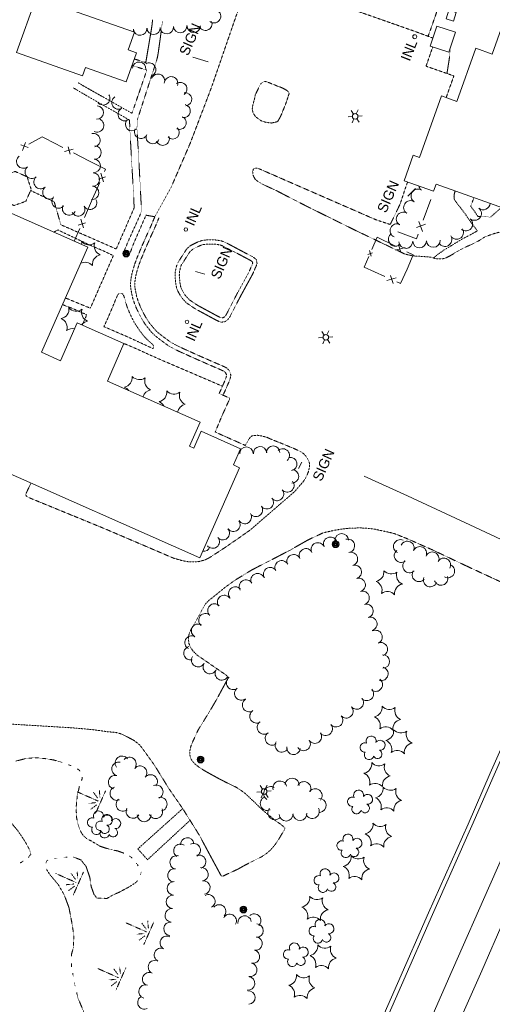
# Model space of a CAD drawing. Extents: x 189735 to 193282, y 257149 to 260388.
# Tile 5 of 31: x 190164 to 190444, y 257699 to 258281. Entities that reach past the tile are written whole.
import ezdxf
from ezdxf.enums import TextEntityAlignment as Align

# ---------------------------------------------------------------- set-up
doc = ezdxf.new("R2010")
doc.units = 0
doc.header["$MEASUREMENT"] = 0
for name, pattern in [('Wisdot3', [0.1875, 0.125, -0.0625]), ('Wisdot5', [0.1, 0.05, -0.05]), ('Wisdot6', [0.375, 0.125, -0.0625, 0.03125, -0.0625, 0.03125, -0.0625])]:
    doc.linetypes.add(name, pattern=pattern)
for name, color, linetype, lineweight in [('E_DWY', 2, 'Wisdot3', 15), ('E_LAND_Vegetation', 3, 'Continuous', 15), ('E_MISCPROP', 30, 'Continuous', 15), ('E_MISCPROP_HvyDash', 241, 'Wisdot3', 25), ('E_MISCPROP_HvyLine', 241, 'Continuous', 25), ('E_MISCPROP_Railing', 30, 'Continuous', 15), ('E_PATH_Sidewalk', 2, 'Wisdot5', 15), ('E_RDWY', 21, 'Continuous', 25), ('E_WTR', 4, 'Wisdot6', 15)]:
    doc.layers.add(name, color=color, linetype=linetype, lineweight=lineweight)
doc.styles.add('Style-IGR_FONT_0', font='IGR_FONT_0.shx')

# ---------------------------------------------------------------- blocks, each defined once
blk = doc.blocks.new('INL_8')
at = {"layer": 'E_MISCPROP_Railing', "lineweight": 0, "style": 'Style-IGR_FONT_0'}
blk.add_text('INL', height=6, rotation=359.9999, dxfattribs=at).set_placement((-5.79, -2.75))
blk = doc.blocks.new('SIGN')
at = {"layer": 'E_MISCPROP', "lineweight": 0, "style": 'Style-IGR_FONT_0'}
blk.add_text('SIGN', height=6, rotation=0.00002, dxfattribs=at).set_placement((0, 0), align=Align.MIDDLE_LEFT)
blk = doc.blocks.new('POLE_1')
at = {"layer": 'E_MISCPROP', "lineweight": 0}
for radius in [2.02, 1.51, 1.01, 0.504]:
    blk.add_circle((0.03, -0.09), radius, dxfattribs=at)
blk = doc.blocks.new('LTP')
at = {"layer": 'E_MISCPROP', "lineweight": 0}
for p, q in [((-1.61, 0.09), (-4.22, 0.17)), ((-0.78, 1.46), (-1.98, 3.76)), ((0.86, 1.37), (2.22, 3.6)), ((1.66, 0), (4.18, -0.06)), ((-0.86, -1.4), (-2.22, -3.59)), ((0.78, -1.44), (2.02, -3.62))]:
    blk.add_line(p, q, dxfattribs=at)
blk.add_arc((0.02, 0.01), 1.64, 0, 360, dxfattribs=at)
blk = doc.blocks.new('SIGN_2')
at = {"layer": 'E_MISCPROP', "lineweight": 0, "style": 'Style-IGR_FONT_0'}
blk.add_text('SIGN', height=6, rotation=359.99998, dxfattribs=at).set_placement((-9.61, -0.01), align=Align.MIDDLE_LEFT)
blk = doc.blocks.new('POLE')
at = {"layer": 'E_MISCPROP', "lineweight": 0}
for radius in [2.02, 1.51, 1.01, 0.504]:
    blk.add_circle((0.03, -0.09), radius, dxfattribs=at)
blk = doc.blocks.new('INL_9')
at = {"layer": 'E_MISCPROP_Railing', "lineweight": 0, "style": 'Style-IGR_FONT_0'}
blk.add_text('INL', height=6, rotation=0.00004, dxfattribs=at).set_placement((-5.79, -2.75))
blk = doc.blocks.new('MARSH')
at = {"layer": 'E_WTR', "lineweight": 0}
for p, q in [((0.03, 15.02), (0.03, 1.6)), ((-1.34, 2.37), (-3.54, 6.22)), ((1.46, 2.37), (3.66, 6.22)), ((-6.13, 3.53), (-2.44, 1.44)), ((6.25, 3.53), (2.56, 1.44)), ((-7.39, -0.05), (7.4, -0.05))]:
    blk.add_line(p, q, dxfattribs=at)
blk = doc.blocks.new('SIGN_8')
at = {"layer": 'E_MISCPROP', "lineweight": 0, "style": 'Style-IGR_FONT_0'}
blk.add_text('SIGN', height=6, rotation=0.00021, dxfattribs=at).set_placement((-9.61, -0.01), align=Align.MIDDLE_LEFT)
blk = doc.blocks.new('PINEL')
at = {"layer": 'E_LAND_Vegetation', "lineweight": 0}
for centre, start, end in [((-8.23, 7.26), 275.21121, 0.97612), ((2.17, 10.66), 215.21121, 300.97612), ((-10.49, -3.45), 335.21121, 60.97612), ((10.31, 3.35), 155.21122, 240.97613), ((-2.35, -10.75), 35.21122, 120.97613), ((8.05, -7.36), 95.21122, 180.97613)]:
    blk.add_arc(centre, 5.72, start, end, dxfattribs=at)
blk = doc.blocks.new('TREE_1')
at = {"layer": 'E_LAND_Vegetation', "lineweight": 0}
for centre, radius, start, end in [((-1.47, 4.28), 2.78, 1.39464, 209.16763), ((-4.47, 0.2), 2.78, 78.07165, 279.08269), ((3.57, 2.42), 2.97, 278.42374, 139.65763), ((-2.01, -4.2), 2.61, 140.77979, 358.7124), ((3.46, -3.43), 2.97, 196.07456, 79.04783)]:
    blk.add_arc(centre, radius, start, end, dxfattribs=at)
blk = doc.blocks.new('TREE_2')
at = {"layer": 'E_LAND_Vegetation', "lineweight": 0}
for centre, radius, start, end in [((-1.47, 4.28), 2.78, 1.39453, 209.16752), ((-4.47, 0.2), 2.78, 78.07154, 279.08258), ((3.57, 2.42), 2.97, 278.42363, 139.65752), ((-2.01, -4.2), 2.61, 140.77968, 358.71229), ((3.46, -3.43), 2.97, 196.07445, 79.04772)]:
    blk.add_arc(centre, radius, start, end, dxfattribs=at)

msp = doc.modelspace()

# ---------------------------------------------------------------- linework, layer by layer
at = {"layer": 'E_DWY', "lineweight": 0, "flags": 128}
for points in [[(190332.03, 258320.2), (190330.03, 258313), (190329.47, 258310.83), (190328.97, 258309.08), (190328.45, 258307.22), (190328.1, 258305.96), (190327.86, 258304.67), (190327.78, 258303.66), (190327.8, 258302.77), (190328.04, 258301.8), (190328.49, 258300.97), (190329.1, 258300.21), (190330.03, 258299.12), (190330.89, 258298.4), (190331.59, 258297.91), (190332.82, 258297.16), (190334.11, 258296.26), (190340.85, 258291.03), (190344.97, 258289.35), (190346, 258292.65), (190397.16, 258274.68), (190408.43, 258270.5)], [(190290.89, 258302.47), (190292.13, 258301.48), (190293.06, 258300.49), (190293.8, 258299.45), (190294.53, 258298.02), (190294.89, 258296.51), (190294.88, 258294.12), (190294.37, 258291.47), (190293.48, 258288.23), (190292.74, 258285.91), (190277.39, 258241.38), (190264.91, 258208.59), (190253.63, 258182.48)], [(190408.32, 258265.24), (190404.38, 258253.85), (190420.84, 258248.11), (190416.28, 258235.27)], [(190312.85, 258220.18), (190316.21, 258220.98), (190316.74, 258221.47), (190317.68, 258223.02), (190318.22, 258224.04), (190318.64, 258225.01), (190319.11, 258226.11), (190319.68, 258227.57), (190320.28, 258229.02), (190320.73, 258230.09), (190321.31, 258231.61), (190321.89, 258233.22), (190322.39, 258234.87), (190322.81, 258236.18), (190322.98, 258236.64), (190323.28, 258237.5), (190323.22, 258238.12), (190322.9, 258238.65), (190322.27, 258239.27), (190321.27, 258239.95), (190319.82, 258240.75), (190318.27, 258241.41), (190315.93, 258242.27), (190314.33, 258242.9), (190313.26, 258243.34), (190312, 258243.87), (190310.98, 258244.27), (190309.77, 258244.68), (190308.96, 258244.76), (190308.36, 258244.62), (190307.62, 258244.31), (190307.06, 258243.94), (190306.59, 258243.46), (190306.18, 258242.97), (190303.32, 258236.87)], [(190303.32, 258236.87), (190302.96, 258235.06), (190302.31, 258232.72), (190301.69, 258230.16), (190301.49, 258228.29), (190302, 258226.17), (190302.86, 258224.81), (190303.69, 258223.76), (190306.53, 258221.7), (190307.85, 258221.11), (190309.49, 258220.65), (190312.85, 258220.18)], [(190467.8, 258154.15), (190460.84, 258156.18), (190459.07, 258156.28), (190454.79, 258156.53), (190450.87, 258156.03), (190447.25, 258155.48), (190443.96, 258154.55), (190441.22, 258153.54), (190438.73, 258152.52), (190436.19, 258150.84), (190433.67, 258149.54), (190431.01, 258148.15), (190428.38, 258147.08), (190425.89, 258145.82), (190423.75, 258144.66), (190421.71, 258143.55), (190419.87, 258142.35), (190418.02, 258141.31), (190416.34, 258140.47), (190414.79, 258139.94), (190412.96, 258139.73), (190411.55, 258139.78), (190411.04, 258139.77), (190409.6, 258140.06), (190408.42, 258140.42), (190406.96, 258140.85), (190404.96, 258141), (190402.57, 258141.18), (190400.51, 258141.36), (190398.87, 258141.39), (190396.52, 258141.57), (190394.97, 258141.92), (190393.89, 258142.15), (190392.35, 258142.56), (190391.58, 258142.78), (190362.9, 258156.51), (190333.32, 258171.13), (190315.88, 258180.13), (190307.98, 258183.78), (190304.66, 258185.69), (190303.09, 258187.13), (190302.28, 258188.69), (190301.85, 258189.81), (190301.74, 258191.51), (190302.19, 258192.98), (190303.29, 258193.47), (190304.64, 258193.38), (190305.64, 258193.04), (190306.4, 258192.76), (190348.41, 258174.41), (190374.66, 258162.97), (190382.88, 258160.22), (190383.44, 258160.56), (190383.86, 258161.56), (190389.04, 258172.28), (190392.71, 258183.38), (190393.47, 258185.3)], [(190253.63, 258182.48), (190248.29, 258172.78), (190243.98, 258165.06)], [(190281.93, 258060.09), (190284.2, 258065.17), (190285.04, 258067.09), (190285.56, 258068.3), (190285.92, 258069.18), (190286.27, 258070.67), (190286.2, 258071.32), (190285.62, 258072.46), (190284.93, 258073.14), (190283.89, 258073.66), (190282.56, 258074.25), (190281.5, 258074.71), (190269.89, 258079.78), (190257.96, 258085.14), (190254.63, 258086.81), (190251.62, 258088.54), (190247.16, 258091.8), (190244.17, 258094.16), (190242.14, 258096.07), (190238.22, 258100.88), (190236.47, 258103.68), (190234.79, 258106.74), (190232.98, 258110.42), (190231.69, 258113.68), (190230.74, 258116.51), (190230.09, 258119.62), (190229.55, 258122.69), (190229.47, 258125.38), (190229.64, 258127.46), (190230.04, 258129.82), (190230.61, 258132.41), (190231.39, 258134.92), (190232.27, 258137.64), (190233.37, 258140.62), (190234.35, 258142.89), (190235.34, 258145.37), (190236.33, 258147.71), (190237.44, 258150.15), (190238.53, 258152.63), (190239.5, 258154.85), (190240.67, 258157.29), (190241.73, 258159.73), (190243.01, 258162.78), (190243.98, 258165.06)], [(190284.22, 258059.07), (190286.49, 258064.16), (190287.33, 258066.1), (190287.86, 258067.34), (190288.3, 258068.41), (190288.8, 258070.51), (190288.64, 258072.03), (190287.66, 258073.96), (190286.4, 258075.19), (190284.96, 258075.92), (190283.56, 258076.54), (190282.5, 258077), (190270.9, 258082.06), (190259.03, 258087.4), (190255.81, 258089.01), (190252.98, 258090.64), (190248.67, 258093.79), (190245.8, 258096.06), (190243.98, 258097.78), (190240.25, 258102.34), (190238.63, 258104.94), (190237.01, 258107.89), (190235.27, 258111.43), (190234.04, 258114.54), (190233.16, 258117.17), (190232.55, 258120.1), (190232.04, 258122.95), (190231.98, 258125.32), (190232.13, 258127.15), (190232.5, 258129.34), (190233.03, 258131.76), (190233.77, 258134.16), (190234.64, 258136.82), (190235.69, 258139.69), (190236.66, 258141.93), (190237.65, 258144.42), (190238.62, 258146.7), (190239.72, 258149.13), (190240.81, 258151.63), (190241.78, 258153.8), (190242.94, 258156.25), (190244.03, 258158.75), (190245.32, 258161.8), (190246.28, 258164.09)], [(190257.37, 258137.42), (190262.64, 258145.61), (190264.92, 258147.66), (190267.76, 258149.09), (190269.91, 258150.07), (190272.28, 258150.81), (190274.91, 258151.01), (190276.98, 258151.05), (190279.23, 258151.05), (190281.1, 258150.81), (190283.18, 258150.43), (190285.4, 258149.61), (190287.28, 258148.64), (190300.45, 258141.7), (190301.63, 258141.07), (190302.63, 258140.46), (190303.96, 258139.27), (190304.32, 258137.14), (190303.81, 258135.42), (190303.18, 258134.2), (190302.44, 258132.36), (190301.85, 258131), (190295.06, 258118.62)], [(190259.47, 258136.07), (190264.56, 258143.97), (190266.35, 258145.58), (190268.85, 258146.83), (190270.8, 258147.73), (190272.75, 258148.34), (190275.03, 258148.51), (190277, 258148.55), (190279.07, 258148.55), (190280.71, 258148.34), (190282.52, 258148.01), (190284.39, 258147.32), (190286.13, 258146.43), (190299.28, 258139.5), (190300.39, 258138.9), (190301.13, 258138.45), (190301.64, 258137.99), (190301.76, 258137.29), (190301.48, 258136.35), (190300.9, 258135.25), (190300.13, 258133.32), (190299.6, 258132.09), (190292.87, 258119.82)], [(190295.08, 258118.66), (190288.13, 258105.3), (190287.57, 258104.54), (190286.89, 258103.69), (190285.32, 258102.63), (190283.05, 258102.26), (190281.14, 258103.05), (190279.95, 258103.61), (190268.05, 258110.03), (190262.79, 258113.54), (190261.16, 258115.16), (190259.55, 258117.06), (190258.06, 258119.62), (190256.82, 258122.09), (190256.28, 258124.91), (190255.97, 258127.78), (190255.81, 258130.13), (190256, 258132.54), (190256.63, 258135.35), (190257.09, 258136.82)], [(190292.87, 258119.82), (190286, 258106.63), (190285.58, 258106.06), (190285.17, 258105.55), (190284.38, 258105.01), (190283.35, 258104.84), (190282.15, 258105.34), (190281.07, 258105.84), (190269.33, 258112.17), (190264.39, 258115.48), (190263, 258116.86), (190261.6, 258118.51), (190260.26, 258120.81), (190259.21, 258122.9), (190258.75, 258125.28), (190258.46, 258128), (190258.32, 258130.12), (190258.47, 258132.17), (190259.04, 258134.7), (190259.47, 258136.07)], [(190282.02, 258060.05), (190288.3, 258057.3), (190283.21, 258046.03), (190279.58, 258037.26), (190297.4, 258029.33), (190297.86, 258030.19), (190299.21, 258032.58), (190300.37, 258034.21), (190301.42, 258035.03), (190302.86, 258035.28), (190304.7, 258035.35), (190307.11, 258034.93), (190308.78, 258034.53), (190309.97, 258034.22), (190313.54, 258032.64), (190316.01, 258031.69), (190319.85, 258030.16), (190323.32, 258028.7), (190326.32, 258027.46), (190329.71, 258025.89), (190331.71, 258024.68), (190333.26, 258022.99), (190334.78, 258020.49), (190335.3, 258019), (190335.35, 258017.02), (190334.93, 258014.26), (190333.71, 258011.25), (190332.93, 258009.81), (190332.38, 258008.95), (190331.6, 258007.84), (190326.61, 258002.03), (190306.66, 257984.83), (190300.62, 257979.53), (190294.1, 257974.92), (190285.11, 257968.72), (190276.11, 257962.86), (190273.47, 257961.57), (190271.99, 257961.18), (190270.2, 257960.68), (190268.25, 257960.37), (190266.87, 257960.36), (190265.93, 257960.4), (190264.48, 257960.37), (190261.94, 257960.75), (190259.66, 257961.21), (190258.66, 257961.56), (190257.72, 257961.78), (190256.85, 257962.06), (190255.54, 257962.41), (190254.87, 257962.63), (190214.57, 257979.88), (190169.94, 257998.19), (190168.56, 257998.8), (190167.8, 257999.38), (190167.51, 258000.08), (190167.61, 258000.92), (190170.48, 258006.98)], [(190286.65, 257890.53), (190287.23, 257891.98), (190286.65, 257892.85), (190285.39, 257893.84), (190269.08, 257905.07), (190267.88, 257906.2), (190266.4, 257907.72), (190264.85, 257909.96), (190263.96, 257912.3), (190263.73, 257914.83), (190263.89, 257916.89), (190264.55, 257918.92), (190265.83, 257921.36), (190266.87, 257923.04), (190267.93, 257924.92), (190269.08, 257927.05), (190270.37, 257929.4), (190271.37, 257931.29), (190271.93, 257932.35), (190273.64, 257935.28), (190275.55, 257937.34), (190285.38, 257945.3), (190287.18, 257946.68), (190288.96, 257947.91), (190290.19, 257948.88), (190301.05, 257955.54), (190323.77, 257967.28), (190334.42, 257973.36), (190343.34, 257977.56), (190347.77, 257978.6), (190350.84, 257979.24), (190355.09, 257979.9), (190359.33, 257980.37), (190364.29, 257980.5), (190366.18, 257980.48), (190368.28, 257980.36), (190370.38, 257980.24), (190372.03, 257980.06), (190373.56, 257979.81), (190374.65, 257979.63), (190376.15, 257979.29), (190379.49, 257978.58), (190380.83, 257978.31), (190382.53, 257977.92), (190384.19, 257977.53), (190386.07, 257977.01), (190389.23, 257975.71), (190391.36, 257974.88), (190393.46, 257974.02), (190396.11, 257972.85), (190398.72, 257971.74), (190400.91, 257970.7), (190403.09, 257969.76), (190405.41, 257968.73), (190407.47, 257967.84), (190427.9, 257958.15)], [(190427.9, 257958.16), (190452.19, 257946.89), (190468.17, 257939.18), (190477.91, 257934.41), (190479.24, 257933.63), (190484.04, 257930.29)], [(190074.18, 257868.55), (190115.31, 257866.58), (190129, 257866.27), (190142.53, 257865.5), (190152.41, 257864.98), (190159.34, 257864.31), (190176.7, 257863.27), (190195.71, 257862.11), (190207.56, 257861.06), (190215.53, 257859.92), (190221.13, 257859.36), (190224.11, 257858.51), (190227.75, 257856.69), (190231.74, 257854.55), (190235.01, 257851.9), (190237.74, 257848.25), (190243.5, 257840.21), (190252.35, 257825.9), (190260.35, 257814.33), (190270.25, 257798.49), (190277, 257785.87), (190282.73, 257775.2), (190283.14, 257774.53), (190284.03, 257774.34), (190293.51, 257778.75), (190296.37, 257780.41), (190299.93, 257782.25), (190303.8, 257784.29), (190307.17, 257785.93), (190310.21, 257787.95), (190312.23, 257789.76), (190314.31, 257792.13), (190315.79, 257794.08), (190317.4, 257796.63), (190318.73, 257798.84), (190319.83, 257800.61), (190320.74, 257802.23), (190320.81, 257802.72), (190319.96, 257803.81), (190317.89, 257805.37), (190315.65, 257806.89), (190312.75, 257809.36), (190310.31, 257811.22), (190307.36, 257813.74), (190305.1, 257815.95), (190302.94, 257818.07), (190301.06, 257819.79), (190299.45, 257821.37), (190297.15, 257823.42), (190294.18, 257825.62), (190291.93, 257826.99), (190282.04, 257831.89), (190273.97, 257836.35), (190270.43, 257838.59), (190269.02, 257839.6), (190267.5, 257840.9), (190266.23, 257842.28), (190265.43, 257843.43), (190264.87, 257844.84), (190264.6, 257846.05), (190264.52, 257846.99), (190264.59, 257848.49), (190264.77, 257849.85), (190265.18, 257851.24), (190265.87, 257853.04), (190266.54, 257854.59), (190269.62, 257861.16), (190275.5, 257870.67), (190280.37, 257878.87), (190286.65, 257890.53)]]:
    msp.add_lwpolyline(points, dxfattribs=at)
at = {"layer": 'E_LAND_Vegetation', "lineweight": 0}
for centre, radius, start, end in [((190278.9, 258283.37), 3.94, 229.93171, 49.91639), ((190273.77, 258278.97), 3.94, 200.99952, 20.9842), ((190227.35, 258275.42), 3.94, 341.41934, 4.04418), ((190235.19, 258276.06), 3.94, 184.54083, 4.5255), ((190243.14, 258276.55), 3.94, 182.44598, 2.43066), ((190250.9, 258276.89), 3.94, 185.73769, 5.72237), ((190258.81, 258277.6), 3.94, 184.26353, 4.24821), ((190266.85, 258277.72), 3.94, 179.9814, 359.96607), ((190226.17, 258254.1), 4, 338.87203, 355.53005), ((190234.51, 258252.34), 4, 353.95245, 173.93712), ((190240.48, 258251.85), 4, 300.7063, 120.69098), ((190245.76, 258245.31), 3.91, 337.241, 157.22567), ((190253.53, 258243.76), 3.91, 341.53916, 161.52384), ((190258.91, 258240.37), 3.91, 305.44741, 125.43208), ((190213.31, 258234.73), 3.91, 214.05994, 34.04462), ((190222.24, 258232.29), 3.91, 121.48239, 301.46706), ((190261.77, 258234.3), 3.91, 277.04506, 97.02974), ((190209.53, 258226.41), 3.91, 267.18025, 87.16493), ((190225.92, 258225.41), 3.91, 121.74, 301.72468), ((190260.99, 258227.27), 3.91, 257.84038, 77.82506), ((190209.61, 258218.82), 4, 243.75641, 63.74109), ((190230.29, 258219.41), 3.91, 131.89188, 311.87656), ((190258.47, 258220.34), 3.91, 245.84231, 65.82698), ((190235.65, 258214.97), 3.91, 152.47115, 332.45582), ((190254.38, 258214.61), 3.91, 225.9493, 45.93398), ((190207.46, 258210.07), 4, 283.02887, 103.01354), ((190242.58, 258211.87), 3.91, 158.47109, 338.45577), ((190248.52, 258210.9), 3.91, 202.49834, 22.48302), ((190208.15, 258202.79), 4, 266.47551, 86.46019), ((190165.98, 258197.39), 4, 127.01285, 306.99752), ((190207.66, 258194.81), 4, 266.47551, 86.46019), ((190170.99, 258191.33), 4, 130.56023, 310.5449), ((190176.21, 258185.3), 4, 130.985, 310.96968), ((190207.17, 258186.83), 4, 266.47551, 86.46019), ((190181.43, 258179.12), 4, 128.41545, 308.40013), ((190206.68, 258178.85), 4, 266.47551, 86.46019), ((190399.56, 258177.04), 4.06, 57.38857, 237.37325), ((190403.93, 258183.88), 4.06, 192.68459, 237.37325), ((190186.9, 258173.78), 4, 137.63477, 317.61945), ((190205.46, 258173.02), 4, 209.14744, 29.13212), ((190193.09, 258169.64), 4, 151.73755, 331.72223), ((190198.47, 258169.13), 4, 209.14744, 29.13212), ((190395.18, 258170.2), 4.06, 57.38857, 237.37325), ((190433.06, 258166.66), 4.06, 230.54976, 50.53444), ((190438.22, 258172.93), 4.06, 230.54976, 356.0701), ((190390.8, 258163.37), 4.06, 57.38857, 237.37325), ((190427.9, 258160.39), 4.06, 230.54976, 50.53444), ((190387.14, 258156.44), 4.06, 64.95599, 244.94067), ((190422.49, 258155.46), 4.06, 211.38106, 31.36573), ((190386.21, 258151.36), 4.06, 135.48874, 315.47342), ((190415.56, 258151.23), 4.06, 211.38106, 31.36573), ((190194.83, 258149.36), 5.72, 350.69699, 7.00326), ((190204.82, 258153.83), 5.72, 221.23836, 307.00327), ((190213.69, 258147.42), 5.72, 161.23836, 247.00327), ((190392.41, 258150.06), 4.06, 182.18932, 2.174), ((190400.53, 258150.37), 4.06, 182.18932, 2.174), ((190408.64, 258150.68), 4.06, 182.18932, 2.174), ((190212.57, 258136.54), 5.72, 101.23836, 187.00327), ((190202.58, 258132.07), 5.72, 41.23835, 117.32508), ((190187.31, 258110.09), 5.72, 281.23835, 7.00326), ((190197.3, 258114.56), 5.72, 221.23836, 307.00327), ((190206.16, 258108.15), 5.72, 161.23836, 247.00327), ((190186.19, 258099.2), 5.72, 341.23835, 67.00326), ((190205.04, 258097.26), 5.72, 101.23836, 142.61198), ((190195.05, 258092.79), 5.72, 76.50231, 127.00326), ((190224.71, 258069.52), 5.72, 281.23835, 7.00326), ((190234.7, 258073.99), 5.72, 221.23836, 307.00327), ((190243.56, 258067.58), 5.72, 161.23836, 247.00327), ((190223.59, 258058.63), 5.72, 35.27678, 67.00326), ((190242.44, 258056.69), 5.72, 101.23835, 165.54275), ((190245.24, 258060.89), 5.72, 281.23835, 7.00326), ((190255.23, 258065.36), 5.72, 221.23835, 307.00327), ((190264.09, 258058.95), 5.72, 161.23836, 247.00327), ((190244.12, 258050.01), 5.72, 28.02696, 67.00326), ((190262.97, 258048.07), 5.72, 101.23835, 169.73087), ((190313.9, 258025.1), 3.96, 1.14065, 181.12533), ((190290.11, 258024.49), 3.96, 359.7973, 19.32055), ((190298.07, 258024.5), 3.96, 0.87158, 180.85626), ((190306.11, 258024.7), 3.96, 4.48052, 184.4652), ((190319.56, 258023.44), 3.96, 312.08942, 132.0741), ((190324.02, 258018.37), 3.96, 281.18293, 101.16761), ((190325.02, 258011.01), 3.96, 268.41714, 88.40182), ((190322.27, 258005.63), 3.96, 219.31094, 39.29562), ((190316.15, 258000.59), 3.96, 219.63147, 39.61615), ((190310.08, 257995.7), 3.96, 216.16524, 36.14992), ((190297.08, 257986.95), 3.96, 211.52929, 31.51397), ((190303.66, 257991.19), 3.96, 213.92795, 33.91263), ((190290.36, 257982.35), 3.96, 218.01278, 37.99746), ((190284.07, 257977.36), 3.96, 221.22035, 41.20502), ((190354.44, 257973.18), 4.02, 0.2705, 180.25518), ((190278.09, 257972.39), 3.96, 217.2703, 37.25498), ((190340.38, 257967.76), 4.02, 24.2022, 204.18688), ((190347.72, 257971.11), 4.02, 25.27492, 205.2596), ((190358.07, 257969.94), 4.02, 285.77334, 105.75802), ((190389.1, 257969.58), 4.01, 65.33335, 245.31802), ((190393.3, 257968.65), 4.01, 336.67669, 156.66136), ((190272.73, 257970.61), 3.96, 261.03869, 341.39812), ((190333.26, 257964.25), 4.02, 26.82509, 206.80976), ((190359.86, 257962.13), 4.02, 286.68785, 106.67253), ((190389.58, 257964.1), 4.01, 128.97414, 308.95882), ((190400.67, 257965.47), 4.01, 336.67669, 156.66136), ((190408.04, 257962.29), 4.01, 336.67669, 156.66136), ((190318.94, 257957.16), 4.02, 28.79284, 208.77752), ((190325.97, 257960.73), 4.02, 25.08199, 205.06667), ((190394.59, 257957.98), 4.01, 132.09877, 312.08345), ((190414.91, 257958.65), 4.01, 329.77574, 149.76042), ((190304.64, 257949.53), 4.02, 24.20806, 204.19273), ((190312.13, 257953.1), 4.02, 31.72241, 211.70709), ((190362.16, 257954.44), 4.02, 286.68785, 106.67253), ((190400.16, 257952.7), 4.01, 141.22816, 321.21284), ((190417.29, 257955.04), 4.01, 240.92402, 60.9087), ((190297.8, 257945.74), 4.02, 29.79919, 209.78387), ((190364.47, 257946.75), 4.02, 286.68785, 106.67253), ((190406.81, 257949.67), 4.01, 159.51642, 339.5011), ((190413.25, 257950.56), 4.01, 198.61706, 18.60174), ((190291.45, 257941.65), 4.02, 41.84994, 221.83462), ((190366.78, 257939.05), 4.02, 286.68785, 106.67253), ((190284.86, 257936.65), 4.02, 35.12141, 215.10609), ((190279.13, 257931.56), 4.02, 44.4147, 224.39938), ((190369.08, 257931.36), 4.02, 286.68785, 106.67253), ((190273.81, 257925.8), 4.02, 49.39322, 229.3779), ((190371.39, 257923.67), 4.02, 286.68785, 106.67253), ((190269.45, 257919.63), 4.02, 61.33453, 241.31921), ((190374.45, 257915.91), 4.02, 295.27663, 115.26131), ((190265.6, 257912.58), 4.02, 61.33453, 241.31921), ((190377.56, 257908.68), 4.02, 291.00867, 110.99335), ((190264.93, 257906.35), 4.02, 104.2712, 284.25587), ((190269.5, 257902.27), 4.02, 149.47845, 329.46313), ((190378.75, 257901.46), 4.02, 271.86511, 91.84978), ((190276.42, 257898.2), 4.02, 149.56837, 329.55305), ((190283.5, 257894.4), 4.02, 149.23341, 329.21809), ((190377.89, 257894.16), 4.02, 254.80015, 74.78482), ((190290.21, 257888.81), 4.02, 126.38585, 306.37053), ((190374.61, 257887.76), 4.02, 233.67313, 53.65781), ((190295.04, 257882.52), 4.02, 128.9046, 308.88928), ((190369.29, 257882.3), 4.02, 223.31787, 43.30255), ((190299.65, 257875.67), 4.02, 122.69414, 302.67882), ((190363.33, 257877.18), 4.02, 218.63526, 38.61994), ((190304.07, 257868.98), 4.02, 123.10376, 303.08844), ((190357.15, 257871.96), 4.02, 220.24615, 40.23083), ((190351.06, 257866.69), 4.02, 220.83301, 40.81768), ((190308.45, 257862.39), 4.02, 126.27847, 306.26314), ((190344.91, 257861.62), 4.02, 219.35394, 39.33862), ((190313.2, 257855.92), 4.02, 126.27847, 306.26314), ((190331.88, 257852.64), 4.02, 212.95882, 32.9435), ((190338.53, 257857.01), 4.02, 214.8668, 34.85148), ((190319.04, 257851.79), 4.02, 148.05303, 328.0377), ((190325.89, 257850.35), 4.02, 172.92618, 352.91085), ((190224.38, 257841.39), 4.06, 37.27909, 217.26377), ((190228.78, 257840.76), 4.06, 320.35907, 140.34375), ((190222.37, 257837.86), 4.06, 75.79562, 255.7803), ((190235.03, 257835.58), 4.06, 320.35907, 140.34375), ((190220.38, 257829.99), 4.06, 75.79562, 255.7803), ((190241.28, 257830.4), 4.06, 320.35907, 140.34375), ((190325.13, 257828.27), 4.15, 356.3519, 176.33657), ((190221.38, 257823.3), 4.06, 111.84968, 291.83436), ((190244.63, 257824.27), 4.06, 292.07222, 112.0569), ((190312.36, 257823.3), 4.15, 58.15008, 238.13476), ((190317.87, 257826.54), 4.15, 16.37918, 196.36386), ((190332.09, 257826.18), 4.15, 333.43767, 153.42235), ((190338.68, 257821.98), 4.15, 321.56433, 141.54901), ((190224.95, 257816.84), 4.06, 129.26352, 309.2482), ((190247.05, 257816.97), 4.06, 281.37545, 101.36012), ((190310.37, 257817.4), 4.15, 113.22621, 293.21088), ((190341.17, 257816.27), 4.15, 274.35159, 94.33627), ((190230.85, 257812.67), 4.06, 150.55419, 330.53886), ((190244.4, 257812.54), 4.06, 203.90943, 23.8941), ((190314.91, 257811.9), 4.15, 141.15066, 321.13534), ((190337.03, 257812.67), 4.15, 206.53676, 26.52143), ((190237.53, 257810.67), 4.06, 181.00402, 0.9887), ((190321.51, 257811.16), 4.15, 182.7426, 2.72728), ((190329.74, 257811.45), 4.15, 184.05099, 4.03567), ((190262.98, 257793.17), 3.99, 5.17513, 185.15981), ((190258.99, 257789.41), 3.99, 56.81642, 236.8011), ((190266.8, 257789.73), 3.99, 299.28209, 119.26677), ((190256.78, 257782.52), 3.99, 75.40966, 255.39433), ((190270, 257782.91), 3.99, 288.22981, 108.21449), ((190255.43, 257774.86), 3.99, 80.78883, 260.77351), ((190271.44, 257775.45), 3.99, 278.43292, 98.4176), ((190255.1, 257767.17), 3.99, 88.25756, 268.24224), ((190272.62, 257767.56), 3.99, 278.52073, 98.50541), ((190254.52, 257759.13), 3.99, 85.76846, 265.75314), ((190275.49, 257759.46), 3.99, 297.76246, 117.74714), ((190253.83, 257751.15), 3.99, 84.7849, 264.76958), ((190281.86, 257753.48), 3.99, 319.9632, 139.94788), ((190288.14, 257747.88), 3.99, 332.22705, 152.21173), ((190296.98, 257746.96), 3.99, 8.46008, 188.44475), ((190302.65, 257748.08), 3.99, 311.77398, 131.75866), ((190253.09, 257743.21), 3.99, 84.59278, 264.57745), ((190304.05, 257742.1), 3.99, 268.42944, 88.41411), ((190250.88, 257734.91), 3.99, 64.18596, 244.17064), ((190303.39, 257734.46), 3.99, 260.62899, 80.61367), ((190247.41, 257727.73), 3.99, 64.18596, 244.17064), ((190301.94, 257726.71), 3.99, 258.03747, 78.02215), ((190243.94, 257720.55), 3.99, 64.18596, 244.17064), ((190300.32, 257718.89), 3.99, 258.42158, 78.40626), ((190240.47, 257713.37), 3.99, 64.18596, 244.17064), ((190299.03, 257710.9), 3.99, 261.78795, 81.77263), ((190238.35, 257706.04), 3.99, 73.72583, 253.7105), ((190237.67, 257699.61), 3.99, 115.26283, 295.24751), ((190299.2, 257702.53), 3.99, 273.5593, 93.54398)]:
    msp.add_arc(centre, radius, start, end, dxfattribs=at)
at = {"layer": 'E_MISCPROP', "lineweight": 0}
for p, q in [((190275.36, 258256.34), (190266.28, 258259.16)), ((190398.03, 258181.51), (190393.49, 258176.95)), ((190273.36, 258130.66), (190267.91, 258132.3)), ((190328.83, 258015.65), (190330.9, 258019.53)), ((190328.82, 258015.62), (190328.83, 258015.65))]:
    msp.add_line(p, q, dxfattribs=at)
at = {"layer": 'E_MISCPROP_HvyDash', "lineweight": 13, "flags": 128}
msp.add_lwpolyline([(190150.5, 258181.84), (190153.81, 258189.06), (190161.15, 258191.55), (190168.24, 258188.36), (190170.63, 258181.02), (190167.48, 258173.85), (190160.5, 258171.4), (190153.09, 258174.43)], close=True, dxfattribs=at)
msp.add_lwpolyline([(190260.33, 257814.36), (190233.75, 257790.48), (190239.51, 257784.11), (190264.68, 257807.41)], dxfattribs=at)
at = {"layer": 'E_MISCPROP_HvyLine', "lineweight": 13, "flags": 128}
for points in [[(190464.41, 258319.89), (190525.78, 258298.05), (190504.87, 258239.32), (190512.95, 258236.44), (190478.83, 258140.59), (190464.76, 258145.6), (190470.78, 258162.5), (190410.31, 258184.02), (190408.82, 258179.84), (190391.38, 258186.05), (190396.77, 258201.2), (190400.52, 258199.86), (190413.48, 258236.27), (190422.67, 258233), (190433.87, 258264.46), (190443.47, 258261.04)], [(190200.97, 258248.14), (190162.01, 258261.96), (190173.58, 258294.56), (190231.78, 258273.91), (190228.11, 258263.57), (190233.01, 258261.83), (190226.89, 258244.58), (190202.74, 258253.15)], [(190416.23, 258281.87), (190420.56, 258280.44), (190422.28, 258285.66), (190417.95, 258287.09)], [(190406.85, 258265.72), (190417.88, 258262.07), (190421.82, 258273.93), (190410.78, 258277.59)]]:
    msp.add_lwpolyline(points, close=True, dxfattribs=at)
msp.add_lwpolyline([(190147.27, 258017.24), (190270.4, 257962.81), (190293.99, 258016.17), (190290.31, 258017.8), (190294.56, 258027.43), (190271.32, 258037.7), (190266.93, 258027.78), (190264.44, 258028.88), (190270.76, 258043.16), (190215.78, 258067.46), (190225.58, 258089.65), (190197.94, 258101.87), (190188.05, 258079.49), (190176.68, 258084.51), (190204.21, 258146.79), (190150.17, 258170.68)], dxfattribs=at)
at = {"layer": 'E_MISCPROP_Railing', "lineweight": 0}
for p, q in [((190168.78, 258205.65), (190164.55, 258207.22)), ((190167.31, 258208.78), (190165.45, 258203.86)), ((190195.43, 258204.72), (190190.32, 258203.45)), ((190193.69, 258201.72), (190192.57, 258206.1)), ((190210.39, 258187.03), (190214.69, 258188.41)), ((190213.49, 258185.48), (190211.91, 258190.5)), ((190201.57, 258158.22), (190199.99, 258163.24)), ((190198.48, 258159.77), (190202.77, 258161.15)), ((190403.97, 258160.29), (190398.77, 258158.3)), ((190400.05, 258161.99), (190402.34, 258155.91)), ((190386.29, 258145.01), (190391.94, 258146.52)), ((190388.16, 258148.37), (190389.49, 258143.53)), ((190369.83, 258142.46), (190372.63, 258143.38)), ((190371.86, 258141.46), (190370.8, 258144.73)), ((190386.67, 258128.61), (190381.07, 258126.9)), ((190384.91, 258125.18), (190383.42, 258129.97))]:
    msp.add_line(p, q, dxfattribs=at)
at = {"layer": 'E_MISCPROP_Railing', "lineweight": 0, "flags": 128}
for points in [[(190178.66, 258211.2), (190177.17, 258211.96), (190169.28, 258207.73)], [(190189.43, 258205.7), (190178.66, 258211.2)], [(190205.15, 258197.67), (190195.68, 258202.5)], [(190214.11, 258191.52), (190214.67, 258192.81), (190205.15, 258197.67)], [(190207.03, 258175.34), (190211.29, 258185.08)], [(190202.19, 258164.27), (190207.03, 258175.34)], [(190407.3, 258174.91), (190402.73, 258162.62)], [(190196.11, 258150.37), (190199.37, 258157.83)], [(190372.23, 258145.41), (190375.34, 258152.66)], [(190375.34, 258152.66), (190385.96, 258147.47)], [(190399.71, 258154.5), (190398.62, 258151.59), (190387.6, 258155.81)], [(190367.7, 258134.81), (190370.43, 258141.19)], [(190392.98, 258144.03), (190396.84, 258142.14), (190393.12, 258133.79)], [(190379.95, 258129.35), (190367.67, 258134.82)], [(190393.12, 258133.79), (190389.27, 258125.19), (190387.08, 258126.16)]]:
    msp.add_lwpolyline(points, dxfattribs=at)
at = {"layer": 'E_MISCPROP_Railing', "lineweight": 13, "flags": 128}
msp.add_lwpolyline([(190367.73, 258011.21), (190393.44, 257999.47), (190433.18, 257980.95), (190470.64, 257963.5)], dxfattribs=at)
at = {"layer": 'E_MISCPROP_Railing', "lineweight": 0}
for centre, radius in [((190397.69, 258271.31), 1.19), ((190262.16, 258157.17), 1.03), ((190262.9, 258102.51), 1.03)]:
    msp.add_circle(centre, radius, dxfattribs=at)
at = {"layer": 'E_PATH_Sidewalk', "lineweight": 0, "flags": 128}
for points in [[(190413.02, 258292.73), (190410.36, 258285.06), (190408.8, 258280.56), (190407.3, 258276.24), (190405.57, 258271.56)], [(190248.36, 258280.54), (190247.08, 258270.62), (190245.8, 258261.45), (190245.31, 258258.88), (190244.66, 258256.6), (190243.74, 258253.74), (190233.61, 258222.56), (190233.22, 258217.18), (190234.43, 258197.13), (190235.65, 258173.92), (190235.77, 258168.13), (190235.6, 258167), (190235.11, 258165.77), (190228.14, 258150.36), (190225.27, 258143.35), (190228.73, 258142), (190231.17, 258148.61), (190238.6, 258165.65), (190238.61, 258165.63), (190243.84, 258164.72)], [(190231.71, 258258.17), (190234.29, 258257.29), (190238.49, 258256), (190239.67, 258263.09), (190241.7, 258275.09), (190242.19, 258278.4), (190242.5, 258281.35)], [(190418.84, 258264.96), (190418.69, 258263.74), (190418.09, 258257.98), (190416.75, 258249.54)], [(190198.54, 258243.97), (190203.86, 258240.9), (190230.31, 258225.99), (190239.07, 258251.43), (190230.36, 258254.37)], [(190170.3, 258180.27), (190184.28, 258173.58), (190188.2, 258159.99), (190220.97, 258145.66), (190225.36, 258155.67), (190231.6, 258170), (190231.61, 258170.02), (190231.01, 258182.03), (190230.09, 258197.93), (190228.94, 258218.14), (190228.93, 258221.94), (190205.81, 258235), (190195.6, 258241.03)], [(190421.6, 258180.01), (190421.42, 258179.51), (190421.04, 258177.94), (190420.91, 258176.41), (190421.13, 258175.03), (190421.71, 258174.12), (190422.79, 258172.59), (190423.83, 258171.2), (190425.22, 258169.49), (190426.69, 258167.59), (190428.09, 258165.59), (190429.52, 258163.47), (190431.06, 258161.3), (190432.29, 258159.67), (190433.42, 258158.21), (190434.2, 258157.16), (190434.67, 258156.36), (190431.27, 258154.4), (190425.84, 258151.56), (190421.53, 258148.99), (190417.81, 258146.7), (190414.99, 258145.07), (190413.66, 258144.08), (190412.14, 258143.02), (190410.6, 258141.84), (190408.87, 258140.28)], [(190469.88, 258159.99), (190466.6, 258161.06), (190463.01, 258161.68), (190460.9, 258161.87), (190459.04, 258162), (190457.93, 258162.03), (190457.23, 258161.99), (190456.32, 258161.9), (190453.73, 258164.46), (190448.48, 258169.75), (190442.67, 258164.63), (190442.51, 258164.47), (190437.49, 258164.96), (190435.11, 258164.9), (190433.44, 258167.37), (190430.8, 258170.88), (190431.31, 258172.28), (190431.94, 258174.02), (190432.42, 258175.11), (190432.75, 258176.04)], [(190190.89, 258116.66), (190195.26, 258114.86), (190205.66, 258110.6), (190219.27, 258141.73), (190212.83, 258144.78), (190204.79, 258148.21), (190186.45, 258156.92), (190184.14, 258155.66)], [(190213.7, 258099.69), (190227.74, 258093.62), (190241.75, 258087.14), (190242.51, 258086.78), (190242.89, 258086.86), (190243.1, 258087.2), (190243.18, 258087.7), (190243.06, 258088.49), (190242.46, 258089.22), (190240.85, 258090.61), (190238.17, 258093.12), (190234.72, 258097.43), (190231.38, 258102.63), (190229.35, 258106.76), (190227.64, 258110.75), (190226.52, 258114.12), (190226.2, 258115.77), (190225.56, 258117.58), (190225.13, 258118.54), (190224.69, 258119.12), (190223.77, 258119.52), (190223.01, 258119.49), (190222.51, 258119.21), (190222.1, 258118.73), (190221.79, 258118.24), (190221.46, 258117.61), (190221.02, 258116.61), (190220.54, 258115.53), (190219.9, 258113.88), (190219.71, 258113.43)], [(190200.95, 258100.54), (190203.5, 258106.71), (190195.3, 258110.36), (190191.27, 258111.86), (190189.16, 258112.76)], [(190219.71, 258113.45), (190216.31, 258105.33), (190213.7, 258099.69)], [(190283.85, 258064.39), (190277.52, 258067.11), (190265.45, 258072.33), (190249.24, 258079.23), (190241.48, 258082.66), (190233.98, 258086.09), (190227.11, 258089.07), (190225.58, 258089.62)]]:
    msp.add_lwpolyline(points, dxfattribs=at)
at = {"layer": 'E_RDWY', "lineweight": 13, "flags": 128}
for points in [[(190639.31, 258218.07), (190609.41, 258149.39), (190580.27, 258083.06), (190547.78, 258009.13), (190519.09, 257944.03), (190494.25, 257887.28), (190465.55, 257822.08), (190442.19, 257769.07), (190419.9, 257718.5), (190394.49, 257660.93), (190374.24, 257614.8), (190349, 257556.99), (190323.12, 257498.57), (190298.43, 257442.39), (190276.94, 257393.85), (190259.86, 257355.22)], [(190647.06, 258194.52), (190624.13, 258142.92), (190594.92, 258076.29), (190570.69, 258021.28), (190551.11, 257977.35), (190533.78, 257937.86), (190511.8, 257887.72), (190488.43, 257834.81), (190463.86, 257779), (190437.37, 257718.32), (190410.84, 257658.32), (190384.1, 257597.28), (190367.03, 257558.94), (190342.84, 257503.57), (190317.05, 257445.11), (190294.43, 257394.4)], [(190262.71, 257427.06), (190278.34, 257462.48), (190295.73, 257502.11), (190313.33, 257541.67), (190327.03, 257572.83), (190344.23, 257611.97), (190366.83, 257663.7), (190387.47, 257710.75), (190405.88, 257752.63), (190429.21, 257805.24), (190442.34, 257835.43), (190460.44, 257876.1), (190475.22, 257909.64), (190484.04, 257930.29)], [(190250.08, 257392.44), (190265, 257426.05), (190280.63, 257461.47), (190298.01, 257501.1), (190315.61, 257540.66), (190329.32, 257571.82), (190346.52, 257610.97), (190369.12, 257662.7), (190389.76, 257709.75), (190408.17, 257751.62), (190431.5, 257804.24), (190444.63, 257834.42), (190462.73, 257875.09), (190477.51, 257908.64), (190486.34, 257929.3)]]:
    msp.add_lwpolyline(points, dxfattribs=at)
at = {"layer": 'E_WTR', "lineweight": 0, "flags": 128}
for points in [[(190161.33, 257842.41), (190161.81, 257842.56), (190167.83, 257844.06), (190173.61, 257844.51), (190179.35, 257843.9), (190182.74, 257843.33), (190183.32, 257843.31), (190188.11, 257841.99), (190189.05, 257841.65)], [(190192.72, 257840.33), (190194.55, 257839.67)], [(190197.97, 257837.83), (190199.13, 257837.14), (190199.37, 257836.59)], [(190200.73, 257832.96), (190200.86, 257832.22), (190200.46, 257831.09)], [(190199.15, 257827.42), (190197.93, 257821.83), (190197.29, 257815.33), (190197.43, 257809.47), (190198.16, 257805.62), (190199.67, 257801.29), (190200.52, 257799.89)], [(190168.97, 257785.5), (190170.39, 257787.17), (190169.79, 257789.78), (190167.06, 257794.79), (190164.67, 257798.44), (190162.76, 257801.16), (190160.08, 257804.44), (190157.77, 257807.32), (190155.92, 257808.26)], [(190200.52, 257799.89), (190201.38, 257798.48), (190203.44, 257796.61), (190205.95, 257795.31), (190208.76, 257793.64), (190210.51, 257792.64), (190210.98, 257792.25), (190214.32, 257791.11), (190217.55, 257790.17), (190221.95, 257789.26), (190225.45, 257787.99)], [(190186.11, 257784.87), (190184.17, 257784.65)], [(190191.88, 257785.64), (190190.75, 257785.62), (190189.93, 257785.57)], [(190208.72, 257762.42), (190207.86, 257763.5), (190206.17, 257768.18), (190205.35, 257773.63), (190203.18, 257780.03), (190200.17, 257783.91), (190196.18, 257785.55), (190195.77, 257785.56)], [(190228.87, 257786.2), (190230.06, 257785.34), (190230.37, 257784.98)], [(190164.15, 257782.25), (190165.59, 257783.01), (190165.86, 257783.19)], [(190180.4, 257783.74), (190179.95, 257783.6), (190179.39, 257782.23)], [(190179.49, 257778.76), (190181.66, 257775.31), (190186.68, 257769.35), (190190.1, 257763.49), (190192.98, 257755.83), (190193.25, 257754.43)], [(190232.94, 257782.05), (190234, 257780.42)], [(190235.74, 257777), (190235.78, 257776.74), (190235.17, 257775.17)], [(190233.48, 257771.69), (190232.59, 257770.56), (190228.22, 257767.78), (190222.72, 257764.83), (190218.99, 257763.22), (190215.54, 257761.19), (190209.55, 257761.38), (190208.72, 257762.42)], [(190193.25, 257754.43), (190194.61, 257747.34), (190195.9, 257739.45), (190195.64, 257732.31), (190194.47, 257727.93), (190194.49, 257726.57)], [(190194.55, 257722.67), (190194.58, 257720.87), (190194.6, 257720.73)], [(190195.25, 257716.88), (190195.57, 257714.96)], [(190196.24, 257711.12), (190196.68, 257709.22)], [(190197.57, 257705.43), (190198.3, 257702.27), (190202.73, 257691.81), (190205.2, 257687.34), (190208.11, 257683.33), (190209.72, 257680.11)]]:
    msp.add_lwpolyline(points, dxfattribs=at)

# ---------------------------------------------------------------- block references
at = {"layer": 'E_LAND_Vegetation', "lineweight": 0}
for name, p, rotation in [('PINEL', (190382.58, 257948.19), 66.02695162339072), ('PINEL', (190381.56, 257868.01), 66.02695163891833), ('PINEL', (190388.35, 257854.05), 66.02695151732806), ('TREE_2', (190372.64, 257850.12), 66.0269517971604), ('PINEL', (190375.37, 257834.58), 66.02695174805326), ('TREE_2', (190365.22, 257818.06), 66.0269519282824), ('PINEL', (190382.14, 257820.1), 66.02695162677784), ('TREE_1', (190211.25, 257805.77), 66.0269546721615), ('TREE_1', (190216.11, 257803.75), 66.02695458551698), ('PINEL', (190376.14, 257798.73), 66.02695173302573), ('TREE_2', (190358.91, 257792.07), 66.02695203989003), ('PINEL', (190363.14, 257779.47), 66.02695196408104), ('TREE_2', (190345.32, 257771.51), 66.02695228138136), ('PINEL', (190338.65, 257755.39), 66.0269523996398), ('TREE_2', (190342.36, 257741.49), 66.02695233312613), ('TREE_2', (190327.18, 257727.65), 66.02695260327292), ('PINEL', (190343.44, 257726.72), 66.02695231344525), ('PINEL', (190330.84, 257709.08), 66.02695253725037)]:
    msp.add_blockref(name, p, dxfattribs=dict(at, rotation=rotation))
at = {"layer": 'E_MISCPROP', "lineweight": 0}
for name, p, rotation in [('SIGN', (190260.77, 258260.78), 66.26477663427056), ('LTP', (190362.43, 258224.12), 66.26477482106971), ('SIGN_2', (190381.78, 258176.55), 66.26477447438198), ('SIGN', (190279.4, 258128.47), 66.26477629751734), ('POLE_1', (190226.78, 258142.94), 66.26477723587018), ('LTP', (190345.04, 258093.32), 66.2647751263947), ('SIGN_8', (190343.58, 258017.64), 66.02695232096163), ('POLE', (190350.73, 257970.88), 66.26477502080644), ('POLE_1', (190270.82, 257843.41), 66.26477644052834), ('LTP', (190308.54, 257824.48), 66.2647757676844), ('POLE_1', (190296.17, 257754.61), 66.26477598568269)]:
    msp.add_blockref(name, p, dxfattribs=dict(at, rotation=rotation))
at = {"layer": 'E_MISCPROP_Railing', "lineweight": 0}
for name, p, rotation in [('INL_9', (190394.29, 258262.76), 68.26472840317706), ('INL_8', (190266.64, 258165.2), 66.26477652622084), ('INL_8', (190266.99, 258096.9), 66.26477651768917)]:
    msp.add_blockref(name, p, dxfattribs=dict(at, rotation=rotation))
at = {"layer": 'E_WTR', "lineweight": 0}
for p, xscale, yscale, zscale, rotation in [((190211.66, 257818.17), 0.9999987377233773, 0.9999987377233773, 0.9999987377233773, 66.15392523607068), ((190198.53, 257770.02), 0.9999987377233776, 0.9999987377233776, 0.9999987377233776, 66.15392546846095), ((190240.3, 257740.72), 0.9999987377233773, 0.9999987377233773, 0.9999987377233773, 66.15392472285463), ((190223.73, 257713.62), 0.9999987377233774, 0.9999987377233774, 0.9999987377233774, 66.15392501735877)]:
    msp.add_blockref('MARSH', p, dxfattribs=dict(at, xscale=xscale, yscale=yscale, zscale=zscale, rotation=rotation))

doc.saveas('drawing.dxf')
